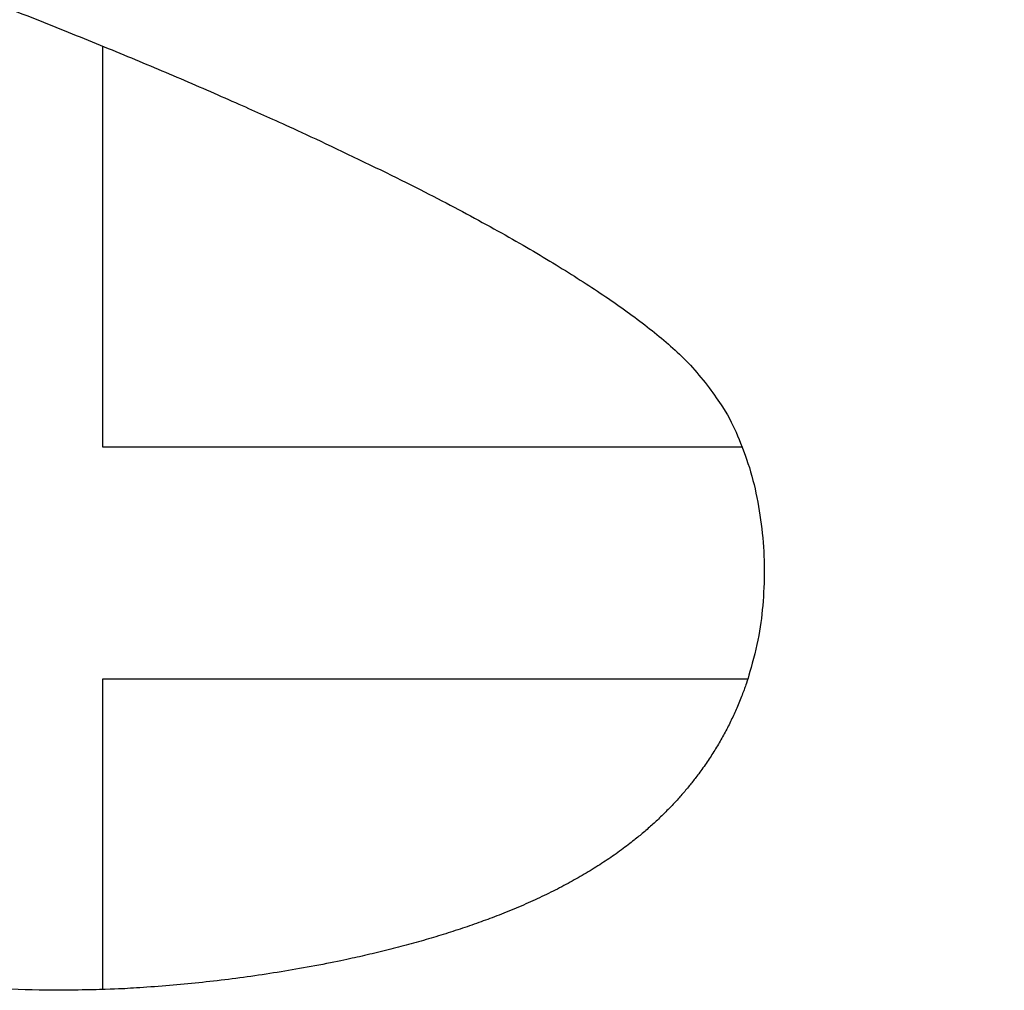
# Model space of a CAD drawing. Header units: inches. Extents: x 18 to 846, y -44 to 561.
# Tile 157 of 256: x 129.202 to 130.042, y 311.731 to 312.559. Entities that reach past the tile are written whole.
import ezdxf

# ---------------------------------------------------------------- set-up
doc = ezdxf.new("R2010")
doc.units = ezdxf.units.IN
doc.header["$LTSCALE"] = 24
doc.header["$MEASUREMENT"] = 0
doc.layers.add('Visible (ANSI)', color=7, linetype='Continuous', lineweight=30)

msp = doc.modelspace()

# ---------------------------------------------------------------- linework, layer by layer
at = {"layer": 'Visible (ANSI)'}
for p, q in [((129.27268, 312.53683), (129.27268, 312.19462)), ((129.27268, 312.19462), (129.81853, 312.19462)), ((129.82327, 311.9965), (129.27268, 311.9965)), ((129.27268, 311.9965), (129.27268, 311.73143))]:
    msp.add_line(p, q, dxfattribs=at)
msp.add_open_spline([(132.05185, 316.25643), (131.69857, 316.6113), (131.58234, 316.66442), (131.33034, 316.86654), (130.76873, 317.13233), (130.28464, 317.27639), (129.93455, 317.34501), (129.42321, 317.38183), (129.04303, 317.36047), (128.79518, 317.32904), (128.21639, 317.20766), (127.25254, 316.65941), (126.85628, 315.98304), (126.66932, 315.36357), (126.64454, 314.6052), (126.91663, 313.93373), (127.2151, 313.49711), (128.06632, 312.95592), (128.45844, 312.82308), (129.15294, 312.59877), (129.56988, 312.40936), (129.71757, 312.31633), (129.82276, 312.23343), (129.85131, 312.0639), (129.80671, 311.91853), (129.65482, 311.77258), (129.20656, 311.70357), (128.97373, 311.76518), (128.61547, 311.8789), (128.18591, 312.08021), (127.8261, 312.35765), (127.65639, 312.55995), (127.45154, 312.77419)], degree=4, knots=[0, 0, 0, 0, 0, 0.074085, 0.10269, 0.133689, 0.16679, 0.198605, 0.227525, 0.257011, 0.291036, 0.329253, 0.371353, 0.415239, 0.455898, 0.494781, 0.535382, 0.575034, 0.615343, 0.653819, 0.685392, 0.711703, 0.732004, 0.749282, 0.767325, 0.789255, 0.813362, 0.840082, 0.86874, 0.896879, 0.925496, 1, 1, 1, 1, 1], dxfattribs=at)

doc.saveas('drawing.dxf')
